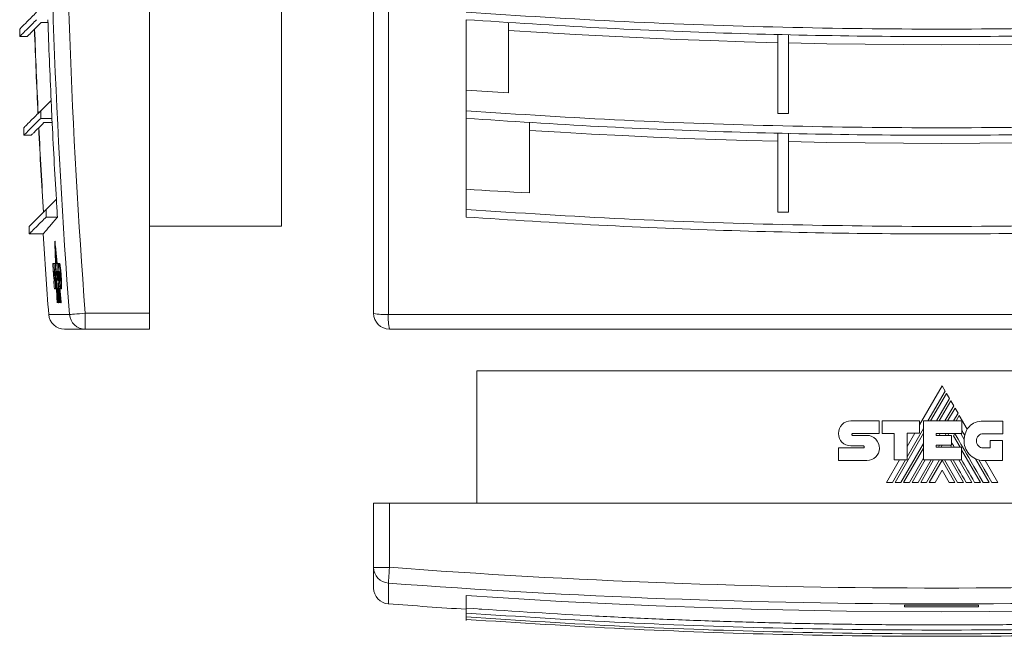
# Model space of a CAD drawing. Header units: millimetres. Extents: x 14 to 371, y 8 to 281.
# Tile 1 of 4: x 15 to 201, y 8 to 125. Entities that reach past the tile are written whole.
import ezdxf

# ---------------------------------------------------------------- set-up
doc = ezdxf.new("R2010")
doc.units = ezdxf.units.MM
doc.linetypes.add('PHANTOM', pattern=[12.7, 6.35, -1.27, 1.27, -1.27, 1.27, -1.27])
doc.layers.add('___VS___', color=7, linetype='Continuous', lineweight=15)

msp = doc.modelspace()

# ---------------------------------------------------------------- linework, layer by layer
at = {"color": 7, "linetype": 'Continuous', "lineweight": 15}
for p, q in [((39.59, 69.31), (39.59, 278.31)), ((82.01, 69.31), (82.01, 278.31)), ((84.79, 278.54), (84.79, 69.09)), ((64.59, 261.81), (64.59, 85.81)), ((99.51, 124.86), (99.51, 109.59)), ((15.02, 123.08), (15.02, 121.67)), ((19.08, 124.32), (20.37, 124.32)), ((107.51, 111.03), (107.51, 124.32)), ((15.02, 121.67), (16.43, 121.67)), ((158.51, 107.14), (158.51, 122.1)), ((160.51, 122.06), (160.51, 107.1)), ((20.97, 109.59), (18.99, 107.61)), ((99.51, 109.59), (99.51, 107.61)), ((18.99, 107.61), (18.99, 106.19)), ((99.51, 107.61), (99.51, 106.19)), ((15.8, 104.42), (15.8, 103)), ((18.99, 106.19), (21.13, 106.19)), ((19.61, 105.4), (21.17, 105.4)), ((99.51, 106.19), (99.51, 90.87)), ((111.51, 92.09), (111.51, 105.4)), ((15.8, 103), (17.23, 103)), ((158.51, 88.46), (158.51, 103.44)), ((160.51, 103.4), (160.51, 88.42)), ((21.95, 90.87), (20.02, 88.94)), ((99.51, 90.87), (99.51, 88.94)), ((20.02, 88.94), (20.02, 87.53)), ((99.51, 88.94), (99.51, 87.53)), ((16.83, 85.75), (16.83, 84.34)), ((20.02, 87.53), (22.16, 87.53)), ((64.59, 85.81), (39.59, 85.81)), ((16.83, 84.34), (19.47, 84.34)), ((21.69, 82.98), (21.64, 82.98)), ((21.76, 82.36), (21.71, 82.36)), ((21.78, 82.08), (21.73, 82.08)), ((21.76, 82.08), (21.76, 82.36)), ((21.84, 81.46), (21.79, 81.46)), ((21.87, 81.19), (21.82, 81.19)), ((21.85, 81.19), (21.84, 81.46)), ((21.93, 80.57), (21.88, 80.57)), ((21.96, 80.29), (21.91, 80.29)), ((21.49, 78.76), (21.33, 78.76)), ((21.49, 78.76), (21.57, 78.76)), ((21.75, 78.75), (21.51, 78.75)), ((21.75, 78.75), (21.79, 78.75)), ((22.03, 78.74), (21.77, 78.74)), ((22.02, 79.66), (21.97, 79.66)), ((22.05, 79.4), (22, 79.4)), ((22.03, 78.74), (22.06, 78.74)), ((22.33, 78.73), (22.18, 78.73)), ((22.33, 78.73), (22.41, 78.73)), ((22.49, 78.75), (22.57, 78.75)), ((21.44, 77.23), (21.6, 77.23)), ((21.44, 77.1), (21.53, 77.1)), ((21.45, 77.03), (21.53, 77.03)), ((21.54, 77), (21.46, 77)), ((21.54, 77), (21.62, 77)), ((21.6, 77.23), (21.62, 77.23)), ((21.62, 77.23), (21.69, 77.23)), ((21.63, 76.53), (21.71, 76.53)), ((21.77, 77.25), (21.85, 77.25)), ((21.85, 77.25), (21.88, 77.25)), ((21.96, 77.22), (22.14, 77.22)), ((22.08, 76.97), (21.98, 76.97)), ((22.08, 76.97), (22.16, 75.82)), ((22.08, 76.97), (22.11, 76.97)), ((22.22, 76.2), (22.12, 77.22)), ((22.15, 76.95), (22.13, 76.95)), ((22.14, 77.75), (22.17, 77)), ((22.14, 77.22), (22.16, 77.22)), ((22.27, 76.95), (22.35, 76.95)), ((22.29, 77.2), (22.43, 77.2)), ((22.43, 77.2), (22.46, 77.2)), ((22.57, 76.97), (22.65, 76.97)), ((22.64, 78.04), (22.72, 78.04)), ((21.63, 75.48), (21.48, 75.48)), ((21.54, 75.74), (21.61, 75.74)), ((21.73, 75.43), (21.81, 75.43)), ((21.91, 75.65), (22, 74.39)), ((22.06, 75.82), (22.16, 75.82)), ((22.16, 75.82), (22.2, 75.82)), ((22.23, 75.59), (22.17, 76.17)), ((22.25, 75.59), (22.27, 75.59)), ((22.3, 76.35), (22.38, 76.35)), ((22.3, 75.27), (22.39, 74.03)), ((22.36, 75.74), (22.44, 75.74)), ((22.39, 76.39), (22.46, 75.49)), ((22.48, 76.39), (22.39, 76.39)), ((22.46, 75.49), (22.41, 75.49)), ((22.48, 76.39), (22.51, 76.39)), ((22.6, 76.35), (22.68, 76.35)), ((22.66, 75.72), (22.74, 75.72)), ((22.8, 76.35), (22.88, 76.35)), ((22.88, 74.65), (22.96, 74.65)), ((21.59, 73.97), (21.75, 73.97)), ((21.75, 73.97), (21.83, 73.97)), ((21.78, 74.39), (21.86, 74.39)), ((21.92, 74.03), (22, 74.03)), ((22, 74.39), (22.02, 74.39)), ((22, 74.03), (22.03, 74.03)), ((22.1, 74.03), (22.36, 74.03)), ((22.27, 74.01), (22.26, 74.01)), ((22.62, 71.31), (22.33, 74.03)), ((22.36, 74.03), (22.39, 74.03)), ((22.68, 71.31), (22.39, 74.03)), ((22.74, 71.31), (22.42, 74.26)), ((22.78, 71.31), (22.5, 73.93)), ((22.8, 71.31), (22.51, 74.03)), ((22.52, 73.96), (22.66, 73.96)), ((22.66, 73.96), (22.74, 73.96)), ((22.82, 73.95), (22.9, 73.95)), ((22.09, 71.31), (22.13, 71.31)), ((22.31, 71.31), (22.35, 71.31)), ((22.8, 71.31), (22.84, 71.31)), ((22.89, 71.31), (22.84, 71.31)), ((27.43, 69.31), (27.43, 66.31)), ((27.43, 69.31), (39.59, 69.31)), ((39.59, 69.31), (39.59, 66.31)), ((84.79, 69.09), (294.24, 69.09)), ((27.43, 66.31), (23.51, 66.31)), ((39.59, 66.31), (27.43, 66.31)), ((294.01, 66.31), (85.01, 66.31)), ((101.51, 58.42), (101.51, 33.42)), ((101.51, 58.42), (277.51, 58.42)), ((189.61, 55.59), (185.34, 48.21)), ((186.9, 48.95), (190.18, 54.61)), ((190.43, 54.17), (187.41, 48.95)), ((190.18, 54.61), (189.61, 55.59)), ((190.98, 53.21), (190.43, 54.17)), ((188.52, 48.95), (190.98, 53.21)), ((191.23, 52.78), (189.02, 48.95)), ((191.79, 51.81), (191.23, 52.78)), ((190.14, 48.95), (191.79, 51.81)), ((192.04, 51.38), (190.64, 48.95)), ((191.77, 48.95), (192.61, 50.39)), ((192.61, 50.39), (192.04, 51.38)), ((172.34, 48.98), (177.7, 48.98)), ((177.7, 48.98), (177.7, 46.59)), ((178.23, 46.59), (178.23, 48.97)), ((178.23, 48.97), (185.34, 48.97)), ((185.34, 48.97), (185.34, 46.61)), ((186.06, 41.58), (186.06, 48.95)), ((186.06, 48.95), (193.33, 48.95)), ((192.85, 49.97), (192.26, 48.95)), ((194.34, 47.39), (192.85, 49.97)), ((193.33, 48.95), (193.33, 46.57)), ((197.39, 48.93), (201.12, 48.93)), ((201.12, 48.93), (201.12, 46.54)), ((180.7, 37.32), (186.06, 46.61)), ((182.97, 42.13), (186.06, 47.49)), ((185.34, 46.61), (182.97, 46.61)), ((182.97, 41.58), (182.97, 46.61)), ((184.42, 46.61), (182.97, 44.1)), ((172.65, 46.59), (177.7, 46.59)), ((172.66, 46.22), (175.38, 46.22)), ((180.54, 46.59), (178.23, 46.59)), ((180.54, 41.58), (180.54, 46.59)), ((188.48, 46.57), (193.33, 46.57)), ((188.48, 46.57), (188.48, 46.18)), ((188.48, 46.18), (191.37, 46.18)), ((189.04, 46.18), (189.26, 46.57)), ((190.16, 46.18), (190.39, 46.57)), ((190.66, 46.18), (190.88, 46.57)), ((191.37, 46.18), (191.37, 44.37)), ((191.77, 46.14), (192.01, 46.57)), ((191.77, 46.14), (193, 44.01)), ((193.13, 46.57), (193.77, 45.47)), ((201.12, 46.54), (197.39, 46.54)), ((198.67, 43.85), (198.67, 45.27)), ((198.67, 45.27), (201.04, 45.27)), ((201.04, 45.27), (201.04, 41.47)), ((169.99, 43.84), (174.7, 43.84)), ((174.7, 44.24), (172.35, 44.24)), ((181.81, 37.32), (186.06, 44.69)), ((182.32, 37.32), (186.06, 43.82)), ((188.48, 44.37), (191.37, 44.37)), ((188.48, 44.37), (188.48, 44.01)), ((188.48, 44.01), (193.29, 44.01)), ((188.91, 44.01), (189.12, 44.37)), ((189.41, 44.01), (189.62, 44.37)), ((191.17, 44.37), (191.38, 44.01)), ((193.29, 41.58), (193.29, 44.01)), ((193.29, 43.51), (196.87, 37.32)), ((197.39, 43.85), (198.67, 43.85)), ((175.38, 41.48), (169.99, 41.48)), ((181.51, 41.58), (179.05, 37.32)), ((180.19, 37.32), (182.65, 41.58)), ((180.54, 41.58), (182.97, 41.58)), ((183.42, 37.32), (186.06, 41.9)), ((183.93, 37.32), (186.38, 41.58)), ((185.04, 37.32), (187.5, 41.58)), ((185.55, 37.32), (188, 41.58)), ((186.06, 41.58), (193.29, 41.58)), ((186.66, 37.32), (189.12, 41.58)), ((187.16, 37.32), (189.6, 41.55)), ((192.03, 37.32), (189.6, 41.55)), ((192.54, 37.32), (190.07, 41.58)), ((191.17, 41.58), (193.64, 37.32)), ((192.78, 41.58), (195.25, 37.32)), ((195.89, 41.8), (198.48, 37.32)), ((201.04, 41.47), (197.41, 41.47)), ((200.16, 37.32), (197.76, 41.47)), ((189.6, 39.62), (188.26, 37.32)), ((189.6, 39.62), (190.92, 37.32)), ((82.01, 21.25), (82.01, 33.42)), ((82.01, 33.42), (85.01, 33.42)), ((294.01, 33.42), (85.01, 33.42)), ((85.01, 33.42), (85.01, 21.25)), ((82.01, 21.25), (85.01, 21.25)), ((82.01, 17.33), (82.01, 21.25)), ((99.51, 15.93), (99.51, 13.54)), ((99.51, 13.54), (99.51, 12.58)), ((101.97, 13.37), (102.47, 13.34)), ((182.51, 14.12), (182.51, 13.76)), ((196.51, 13.76), (196.51, 14.12)), ((99.51, 12.58), (99.51, 11.86)), ((99.51, 11.86), (99.51, 11.4)), ((99.51, 11.4), (99.51, 11.18))]:
    msp.add_line(p, q, dxfattribs=at)
at = {"color": 8, "linetype": 'Continuous', "lineweight": 15}
for p, q in [((20.52, 69.09), (24.45, 69.09)), ((84.79, 18.27), (84.79, 14.34))]:
    msp.add_line(p, q, dxfattribs=at)
at = {"color": 7, "linetype": 'Continuous', "lineweight": 15, "flags": 128}
for points in [[(107.51, 122.84), (113.88, 122.43), (120.24, 122.06), (126.61, 121.72), (132.99, 121.41), (139.37, 121.14), (145.75, 120.9), (152.13, 120.69), (158.51, 120.51)], [(160.51, 120.46), (167.76, 120.32), (175.01, 120.21), (182.26, 120.15), (189.51, 120.12), (196.76, 120.15), (204.02, 120.21), (211.26, 120.32), (218.51, 120.46)], [(107.51, 111.03), (106.51, 111.09), (105.51, 111.15), (104.51, 111.2), (103.51, 111.26), (102.51, 111.32), (101.51, 111.38), (100.51, 111.44), (99.51, 111.5)], [(158.51, 107.14), (158.76, 107.14), (159.01, 107.13), (159.26, 107.13), (159.51, 107.12), (159.76, 107.12), (160.01, 107.11), (160.26, 107.11), (160.51, 107.1)], [(111.51, 103.91), (117.38, 103.56), (123.25, 103.23), (129.12, 102.93), (134.99, 102.66), (140.87, 102.41), (146.75, 102.19), (152.63, 102.01), (158.51, 101.85)], [(160.51, 101.8), (167.76, 101.65), (175.01, 101.54), (182.26, 101.48), (189.51, 101.46), (196.76, 101.48), (204.02, 101.54), (211.26, 101.65), (218.51, 101.8)], [(111.51, 92.09), (110.01, 92.17), (108.51, 92.25), (107.01, 92.33), (105.51, 92.42), (104.01, 92.5), (102.51, 92.59), (101.01, 92.68), (99.51, 92.77)], [(158.51, 88.46), (158.76, 88.46), (159.01, 88.45), (159.26, 88.45), (159.51, 88.44), (159.76, 88.44), (160.01, 88.43), (160.26, 88.43), (160.51, 88.42)], [(21.71, 82.36), (21.7, 82.44), (21.69, 82.51), (21.68, 82.59), (21.67, 82.67), (21.67, 82.75), (21.66, 82.83), (21.65, 82.9), (21.64, 82.98)], [(21.64, 82.98), (21.66, 82.39), (21.68, 81.8), (21.7, 81.22), (21.72, 80.63), (21.75, 80.04), (21.77, 79.45), (21.79, 78.86), (21.79, 78.75)], [(21.76, 82.36), (21.75, 82.44), (21.74, 82.51), (21.73, 82.59), (21.72, 82.67), (21.72, 82.75), (21.71, 82.83), (21.7, 82.9), (21.69, 82.98)], [(21.83, 78.74), (21.82, 79.19), (21.8, 79.65), (21.78, 80.1), (21.77, 80.55), (21.75, 81), (21.74, 81.45), (21.72, 81.91), (21.71, 82.36)], [(21.79, 81.46), (21.79, 81.54), (21.78, 81.62), (21.77, 81.69), (21.76, 81.77), (21.76, 81.85), (21.75, 81.92), (21.74, 82), (21.73, 82.08)], [(21.73, 82.08), (21.75, 81.66), (21.76, 81.24), (21.78, 80.83), (21.79, 80.41), (21.8, 79.99), (21.82, 79.58), (21.83, 79.16), (21.85, 78.74)], [(21.84, 81.46), (21.84, 81.54), (21.83, 81.62), (21.82, 81.69), (21.81, 81.77), (21.81, 81.85), (21.8, 81.92), (21.79, 82), (21.78, 82.08)], [(21.89, 78.74), (21.88, 79.08), (21.86, 79.42), (21.85, 79.76), (21.84, 80.1), (21.83, 80.44), (21.82, 80.78), (21.8, 81.12), (21.79, 81.46)], [(21.88, 80.57), (21.87, 80.64), (21.87, 80.72), (21.86, 80.8), (21.85, 80.88), (21.84, 80.95), (21.84, 81.03), (21.83, 81.11), (21.82, 81.19)], [(21.82, 81.19), (21.83, 80.88), (21.84, 80.58), (21.85, 80.27), (21.86, 79.96), (21.87, 79.66), (21.88, 79.35), (21.9, 79.05), (21.91, 78.74)], [(21.93, 80.57), (21.92, 80.64), (21.92, 80.72), (21.91, 80.8), (21.9, 80.88), (21.89, 80.95), (21.89, 81.03), (21.88, 81.11), (21.87, 81.19)], [(21.95, 78.74), (21.94, 78.97), (21.93, 79.2), (21.92, 79.43), (21.91, 79.65), (21.91, 79.88), (21.9, 80.11), (21.89, 80.34), (21.88, 80.57)], [(21.97, 79.66), (21.96, 79.74), (21.96, 79.82), (21.95, 79.9), (21.94, 79.98), (21.93, 80.06), (21.93, 80.14), (21.92, 80.21), (21.91, 80.29)], [(21.91, 80.29), (21.92, 80.1), (21.92, 79.9), (21.93, 79.71), (21.94, 79.52), (21.94, 79.32), (21.95, 79.13), (21.96, 78.94), (21.96, 78.74)], [(21.94, 80.29), (21.94, 80.34), (21.93, 80.57)], [(22.02, 79.66), (22.01, 79.74), (22.01, 79.82), (22, 79.9), (21.99, 79.98), (21.98, 80.06), (21.98, 80.14), (21.97, 80.21), (21.96, 80.29)], [(22, 78.74), (22, 78.86), (22, 78.97), (21.99, 79.09), (21.99, 79.2), (21.98, 79.32), (21.98, 79.43), (21.98, 79.55), (21.97, 79.66)], [(22, 79.4), (22, 79.31), (22, 79.23), (22.01, 79.15), (22.01, 79.07), (22.01, 78.99), (22.02, 78.91), (22.02, 78.82), (22.02, 78.74)], [(22.13, 78.12), (22.12, 78.16), (22.1, 78.36), (22.08, 78.57), (22.06, 78.78), (22.04, 78.98), (22.02, 79.19), (22, 79.4)], [(22.03, 79.4), (22.03, 79.43), (22.03, 79.55), (22.02, 79.66)], [(22.14, 78.53), (22.13, 78.57), (22.11, 78.78), (22.09, 78.98), (22.07, 79.19), (22.05, 79.4)], [(22.06, 78.74), (22.07, 78.6), (22.08, 78.45), (22.09, 78.31), (22.1, 78.16), (22.11, 78.04)], [(22.41, 78.73), (22.42, 78.54), (22.43, 78.35), (22.43, 78.31)], [(21.36, 77.22), (21.36, 77.22), (21.36, 77.22), (21.36, 77.22), (21.36, 77.22), (21.36, 77.22), (21.36, 77.22), (21.36, 77.22), (21.36, 77.22)], [(21.85, 77.25), (21.86, 77.05), (21.86, 76.85), (21.87, 76.65), (21.88, 76.45), (21.89, 76.25), (21.9, 76.05), (21.9, 75.85), (21.91, 75.65)], [(22, 74.39), (21.98, 74.82), (21.97, 75.24), (21.95, 75.67), (21.93, 76.1), (21.92, 76.53), (21.9, 76.83)], [(21.98, 76.97), (21.98, 77), (21.97, 77.03), (21.97, 77.06), (21.97, 77.1), (21.97, 77.13), (21.97, 77.16), (21.96, 77.19), (21.96, 77.22)], [(21.99, 77.22), (21.99, 77.19), (22, 77.16), (22, 77.13), (22, 77.1), (22, 77.06), (22, 77.03), (22.01, 77), (22.01, 76.97)], [(22.01, 76.97), (22.01, 77), (22.01, 77.03), (22.01, 77.06), (22.01, 77.1), (22.01, 77.13), (22, 77.16), (22, 77.19), (22, 77.22)], [(22.02, 77.22), (22.02, 77.19), (22.02, 77.16), (22.02, 77.13), (22.02, 77.1), (22.03, 77.06), (22.03, 77.03), (22.03, 77), (22.03, 76.97)], [(22.07, 76.97), (22.07, 77), (22.07, 77.03), (22.07, 77.06), (22.06, 77.1), (22.06, 77.13), (22.06, 77.16), (22.06, 77.19), (22.06, 77.22)], [(22.08, 77.22), (22.08, 77.19), (22.08, 77.16), (22.08, 77.13), (22.08, 77.1), (22.08, 77.06), (22.08, 77.03), (22.09, 77), (22.09, 76.97)], [(22.11, 76.97), (22.12, 76.87), (22.13, 76.77), (22.13, 76.67), (22.14, 76.57), (22.15, 76.47), (22.15, 76.37), (22.16, 76.27), (22.17, 76.17)], [(22.13, 76.95), (22.13, 76.98), (22.13, 77.02), (22.12, 77.05), (22.12, 77.08), (22.12, 77.12), (22.12, 77.15), (22.12, 77.19), (22.12, 77.22)], [(22.27, 75.59), (22.25, 75.76), (22.23, 75.93), (22.22, 76.1), (22.2, 76.27), (22.18, 76.44), (22.16, 76.61), (22.15, 76.78), (22.13, 76.95)], [(21.94, 76.27), (21.96, 75.77), (21.99, 75.02), (22.02, 74.28), (22.05, 73.54), (22.08, 72.8), (22.12, 72.06), (22.15, 71.31)], [(22.19, 71.31), (22.16, 71.9), (22.13, 72.49), (22.11, 73.08), (22.09, 73.67), (22.06, 74.26), (22.04, 74.84), (22.03, 75.04)], [(22.08, 75.59), (22.07, 75.62), (22.07, 75.65), (22.07, 75.68), (22.07, 75.7), (22.07, 75.73), (22.06, 75.76), (22.06, 75.79), (22.06, 75.82)], [(22.09, 75.82), (22.09, 75.79), (22.09, 75.76), (22.1, 75.73), (22.1, 75.7), (22.1, 75.68), (22.1, 75.65), (22.1, 75.62), (22.11, 75.59)], [(22.12, 75.59), (22.12, 75.62), (22.12, 75.65), (22.12, 75.68), (22.12, 75.7), (22.12, 75.73), (22.11, 75.76), (22.11, 75.79), (22.11, 75.82)], [(22.13, 75.82), (22.13, 75.79), (22.13, 75.76), (22.13, 75.73), (22.13, 75.7), (22.14, 75.68), (22.14, 75.65), (22.14, 75.62), (22.14, 75.59)], [(22.21, 75.59), (22.21, 75.62), (22.2, 75.65), (22.2, 75.68), (22.2, 75.7), (22.19, 75.73), (22.19, 75.76), (22.19, 75.79), (22.19, 75.82)], [(21.98, 74.03), (21.99, 73.69), (22.01, 73.35), (22.02, 73.01), (22.04, 72.67), (22.05, 72.33), (22.06, 71.99), (22.08, 71.65), (22.09, 71.31)], [(22.13, 71.31), (22.12, 71.65), (22.1, 71.99), (22.09, 72.33), (22.07, 72.67), (22.06, 73.01), (22.04, 73.35), (22.03, 73.69), (22.02, 74.03)], [(22.07, 74.48), (22.07, 74.43), (22.09, 73.91), (22.11, 73.39), (22.14, 72.87), (22.16, 72.35), (22.18, 71.83), (22.2, 71.31)], [(22.24, 71.31), (22.22, 71.68), (22.21, 72.04), (22.19, 72.41), (22.18, 72.77), (22.16, 73.14), (22.15, 73.5), (22.13, 73.87), (22.13, 74.03)], [(22.14, 74.03), (22.16, 73.69), (22.17, 73.35), (22.18, 73.01), (22.2, 72.67), (22.21, 72.33), (22.23, 71.99), (22.24, 71.65), (22.26, 71.31)], [(22.29, 71.31), (22.28, 71.65), (22.27, 71.99), (22.25, 72.33), (22.24, 72.67), (22.22, 73.01), (22.21, 73.35), (22.2, 73.69), (22.18, 74.03)], [(22.2, 74.03), (22.21, 73.69), (22.23, 73.35), (22.24, 73.01), (22.25, 72.67), (22.27, 72.33), (22.28, 71.99), (22.3, 71.65), (22.31, 71.31)], [(22.35, 71.31), (22.34, 71.65), (22.32, 71.99), (22.31, 72.33), (22.29, 72.67), (22.28, 73.01), (22.27, 73.35), (22.25, 73.69), (22.24, 74.03)], [(22.54, 71.31), (22.5, 71.65), (22.47, 71.99), (22.43, 72.33), (22.4, 72.66), (22.36, 73), (22.33, 73.34), (22.29, 73.68), (22.26, 74.01)], [(22.26, 74.01), (22.27, 73.68), (22.28, 73.34), (22.3, 73), (22.31, 72.66), (22.32, 72.33), (22.34, 71.99), (22.35, 71.65), (22.37, 71.31)], [(22.27, 74.03), (22.31, 73.69), (22.34, 73.35), (22.38, 73.01), (22.41, 72.67), (22.45, 72.33), (22.49, 71.99), (22.52, 71.65), (22.56, 71.31)], [(22.6, 71.31), (22.56, 71.65), (22.53, 71.99), (22.49, 72.33), (22.45, 72.67), (22.42, 73.01), (22.38, 73.35), (22.35, 73.69), (22.31, 74.03)], [(22.35, 72.78), (22.36, 72.6), (22.38, 72.41), (22.4, 72.23), (22.42, 72.05), (22.44, 71.86), (22.46, 71.68), (22.48, 71.5), (22.5, 71.31)], [(22.41, 71.31), (22.4, 71.5), (22.39, 71.68), (22.38, 71.86), (22.38, 72.05), (22.37, 72.23), (22.36, 72.41), (22.35, 72.6), (22.35, 72.78)], [(22.84, 71.31), (22.81, 71.64), (22.77, 71.98), (22.74, 72.31), (22.7, 72.64), (22.67, 72.97), (22.63, 73.3), (22.6, 73.63), (22.56, 73.96)], [(22.89, 71.31), (22.86, 71.64), (22.82, 71.98), (22.79, 72.31), (22.75, 72.64), (22.72, 72.97), (22.68, 73.3), (22.65, 73.63), (22.61, 73.96)], [(22.7, 74.46), (22.71, 74.27), (22.74, 73.96)], [(22.46, 71.31), (22.45, 71.5), (22.44, 71.68), (22.43, 71.86), (22.43, 72)], [(27.43, 69.31), (26.88, 69.27), (26.34, 69.23), (25.84, 69.19), (25.4, 69.16), (25.03, 69.13), (24.74, 69.11), (24.54, 69.1), (24.45, 69.09)], [(199.03, 37.32), (198.28, 38.62), (197.57, 39.83), (197.06, 40.73), (196.57, 41.57)], [(85.01, 21.25), (84.97, 20.7), (84.93, 20.16), (84.89, 19.66), (84.86, 19.22), (84.83, 18.85), (84.81, 18.56), (84.8, 18.37), (84.79, 18.27)], [(279.51, 15.93), (261.55, 14.82), (243.57, 13.96), (225.56, 13.34), (207.54, 12.97), (189.51, 12.84), (171.49, 12.97), (153.47, 13.34), (135.46, 13.96), (117.47, 14.82), (99.51, 15.93)]]:
    msp.add_lwpolyline(points, dxfattribs=at)
at = {"color": 7, "linetype": 'Continuous', "lineweight": 15}
for centre, radius, start, end in [((1416.59, 173.81), 1396.08, 175.69801, 184.30199), ((1416.59, 173.81), 1393.09, 175.69801, 184.30199), ((1416.59, 173.81), 1397.1, 182.008, 182.63494), ((1416.59, 173.81), 1399.7, 182.07826, 182.73176), ((1416.59, 173.81), 1399.66, 182.07662, 182.73016), ((1416.59, 173.81), 1397.1, 182.63494, 182.7742), ((1416.59, 173.81), 1399.7, 182.84229, 183.49765), ((1416.59, 173.81), 1399.66, 182.84071, 183.4961), ((1416.59, 173.81), 1397.1, 182.7742, 183.40341), ((1416.59, 173.81), 1397.1, 183.40341, 183.5409), ((1416.59, 173.81), 1400, 183.66315, 184.28991), ((1416.59, 173.81), 1398.33, 183.89771, 183.96049), ((1416.59, 173.81), 1398.32, 183.89802, 183.96053), ((1416.59, 173.81), 1398.08, 183.89868, 183.96068), ((1416.59, 173.81), 1398.06, 183.89927, 184.09265), ((1416.59, 173.81), 1397.8, 183.89999, 183.96253), ((1416.59, 173.81), 1397.51, 183.90134, 183.96415), ((1416.59, 173.81), 1398.24, 183.96075, 184.09211), ((1416.59, 173.81), 1398.16, 183.96045, 184.09234), ((1416.59, 173.81), 1398.57, 184.03178, 184.09377), ((1416.59, 173.81), 1397.8, 184.02954, 184.0934), ((1416.59, 173.81), 1397.51, 183.99726, 184.09715), ((23.51, 69.31), 3, 184.2899, 270), ((27.44, 69.31), 3, 184.2016, 269.927), ((84.13, 78.26), 9.2, 256.669, 274.0862), ((85.01, 69.31), 3, 180, 270), ((93.96, 68.43), 9.2, 175.9148, 193.3299), ((197.83, 45.3), 4.06, 149.0381, 166.8386), ((197.41, 45.13), 3.66, 174.6401, 270), ((85.01, 21.26), 3, 180.0729, 265.7984), ((189.51, 1410.42), 1393.09, 265.69801, 274.30199), ((85.01, 17.33), 3, 180, 265.7101), ((189.51, 1410.42), 1396.08, 265.69801, 274.30199), ((189.51, 1410.42), 1400, 265.71009, 266.31416), ((189.51, 1410.42), 1396.32, 269.71276, 270.28724), ((189.51, 1410.42), 1396.67, 269.71284, 270.28716)]:
    msp.add_arc(centre, radius, start, end, dxfattribs=at)
for points, knots in [([(18.21, 126.27), (17.57, 125.64), (16.29, 124.36), (15.23, 123.3), (15.09, 123.16), (15.02, 123.08)], [0, 0, 0, 0, 0.3334008, 0.6666103, 1, 1, 1, 1]), ([(15.08, 121.73), (15.06, 121.72), (15.01, 121.67), (15.5, 122.15), (16.49, 123.14), (17.63, 124.29), (18.21, 124.86)], [0, 0, 0, 0, 0.120099, 0.41362, 0.706962, 1, 1, 1, 1]), ([(279.51, 126.27), (269.54, 125.63), (249.58, 124.35), (219.56, 123.33), (189.51, 122.96), (159.46, 123.33), (129.44, 124.35), (109.49, 125.63), (99.51, 126.27)], [0, 0, 0, 0, 0.1667, 0.333305, 0.5, 0.666697, 0.833301, 1, 1, 1, 1]), ([(99.51, 124.86), (107.88, 124.31), (124.63, 123.22), (149.83, 122.21), (175.08, 121.67), (200.74, 121.63), (226.79, 122.13), (253.2, 123.15), (270.74, 124.29), (279.51, 124.86)], [0, 0, 0, 0, 0.139855, 0.279852, 0.419935, 0.56005, 0.70681, 0.853481, 1, 1, 1, 1]), ([(16.43, 121.67), (16.44, 121.68), (16.45, 121.69), (16.65, 121.89), (17.16, 122.4), (17.93, 123.17), (18.69, 123.93), (19.08, 124.32)], [0, 0, 0, 0, 0.0961025, 0.3153249, 0.5345473, 0.7672212, 1, 1, 1, 1]), ([(18.99, 107.61), (18.35, 106.97), (17.07, 105.69), (16.01, 104.63), (15.87, 104.49), (15.8, 104.42)], [0, 0, 0, 0, 0.3334008, 0.6666103, 1, 1, 1, 1]), ([(279.51, 107.61), (269.54, 106.97), (249.58, 105.69), (219.56, 104.66), (189.51, 104.3), (159.46, 104.66), (129.44, 105.69), (109.49, 106.97), (99.51, 107.61)], [0, 0, 0, 0, 0.1667, 0.333305, 0.5, 0.666697, 0.833301, 1, 1, 1, 1]), ([(15.86, 103.07), (15.85, 103.05), (15.8, 103), (16.28, 103.48), (17.27, 104.48), (18.42, 105.62), (18.99, 106.19)], [0, 0, 0, 0, 0.120099, 0.41362, 0.706962, 1, 1, 1, 1]), ([(17.23, 103.02), (17.22, 103.02), (17.18, 102.98), (17.36, 103.15), (17.78, 103.57), (18.49, 104.29), (19.24, 105.03), (19.61, 105.4)], [0, 0, 0, 0, 0.037223, 0.267718, 0.498214, 0.749048, 1, 1, 1, 1]), ([(99.51, 106.19), (107.88, 105.65), (124.63, 104.55), (149.83, 103.55), (175.08, 103), (200.74, 102.96), (226.79, 103.47), (253.2, 104.48), (270.74, 105.62), (279.51, 106.19)], [0, 0, 0, 0, 0.139855, 0.279852, 0.419935, 0.56005, 0.70681, 0.853481, 1, 1, 1, 1]), ([(20.02, 88.94), (19.38, 88.3), (18.11, 87.03), (17.04, 85.96), (16.9, 85.82), (16.83, 85.75)], [0, 0, 0, 0, 0.333401, 0.66661, 1, 1, 1, 1]), ([(279.51, 88.94), (269.54, 88.3), (249.58, 87.02), (219.56, 86), (189.51, 85.63), (159.46, 86), (129.44, 87.02), (109.49, 88.3), (99.51, 88.94)], [0, 0, 0, 0, 0.1667, 0.333305, 0.5, 0.666697, 0.833301, 1, 1, 1, 1]), ([(16.89, 84.4), (16.88, 84.38), (16.83, 84.33), (17.31, 84.82), (18.3, 85.81), (19.45, 86.96), (20.02, 87.53)], [0, 0, 0, 0, 0.1200995, 0.4136199, 0.7069623, 1, 1, 1, 1]), ([(19.48, 84.37), (19.48, 84.36), (19.46, 84.34), (19.67, 84.59), (20.09, 85.08), (20.68, 85.79), (21.38, 86.6), (21.9, 87.22), (22.16, 87.53)], [0, 0, 0, 0, 0.09848, 0.298204, 0.497928, 0.697652, 0.848811, 1, 1, 1, 1]), ([(99.51, 87.53), (107.88, 86.98), (124.63, 85.89), (149.83, 84.88), (175.08, 84.33), (200.74, 84.3), (226.79, 84.8), (253.2, 85.82), (270.74, 86.96), (279.51, 87.53)], [0, 0, 0, 0, 0.139855, 0.279852, 0.419935, 0.56005, 0.70681, 0.853481, 1, 1, 1, 1]), ([(21.33, 78.76), (21.32, 78.75), (21.31, 78.72), (21.3, 78.53), (21.31, 78.37), (21.31, 78.31)], [0, 0, 0, 0, 0.370668, 0.78541, 1, 1, 1, 1]), ([(21.31, 78.31), (21.31, 78.19), (21.32, 77.93), (21.34, 77.54), (21.36, 77.3), (21.36, 77.22)], [0, 0, 0, 0, 0.3854959, 0.8183235, 1, 1, 1, 1]), ([(22.18, 78.73), (22.17, 78.7), (22.14, 78.66), (22.13, 78.39), (22.13, 78.19), (22.13, 78.09)], [0, 0, 0, 0, 0.5124604, 0.7502975, 1, 1, 1, 1]), ([(22.49, 78.75), (22.48, 78.73), (22.45, 78.69), (22.43, 78.4), (22.43, 78.13), (22.43, 78.04)], [0, 0, 0, 0, 0.3691637, 0.7842103, 1, 1, 1, 1]), ([(22.64, 78.04), (22.62, 78.19), (22.57, 78.52), (22.52, 78.72), (22.5, 78.74), (22.49, 78.75)], [0, 0, 0, 0, 0.3688968, 0.8018353, 1, 1, 1, 1]), ([(22.57, 78.75), (22.58, 78.73), (22.62, 78.69), (22.67, 78.4), (22.71, 78.13), (22.72, 78.04)], [0, 0, 0, 0, 0.369197, 0.784536, 1, 1, 1, 1]), ([(21.36, 77.22), (21.38, 77.02), (21.4, 76.73), (21.43, 76.38), (21.45, 76.23), (21.45, 76.16)], [0, 0, 0, 0, 0.506943, 0.747393, 1, 1, 1, 1]), ([(21.44, 77.2), (21.44, 77.21), (21.44, 77.22), (21.44, 77.23), (21.44, 77.23), (21.44, 77.23)], [0, 0, 0, 0, 0.516994, 0.750627, 1, 1, 1, 1]), ([(21.44, 77.1), (21.44, 77.12), (21.44, 77.14), (21.44, 77.18), (21.44, 77.19), (21.44, 77.2)], [0, 0, 0, 0, 0.45617, 0.723246, 1, 1, 1, 1]), ([(21.45, 77.03), (21.45, 77.03), (21.45, 77.05), (21.45, 77.08), (21.45, 77.1), (21.44, 77.1)], [0, 0, 0, 0, 0.390677, 0.832507, 1, 1, 1, 1]), ([(21.46, 77), (21.46, 77), (21.46, 77), (21.45, 77.01), (21.45, 77.02), (21.45, 77.03)], [0, 0, 0, 0, 0.367717, 0.767715, 1, 1, 1, 1]), ([(21.53, 77.1), (21.53, 77.09), (21.53, 77.07), (21.53, 77.04), (21.53, 77.03), (21.53, 77.03)], [0, 0, 0, 0, 0.390658, 0.828184, 1, 1, 1, 1]), ([(21.63, 76.53), (21.61, 76.63), (21.59, 76.84), (21.56, 76.98), (21.55, 76.99), (21.54, 77)], [0, 0, 0, 0, 0.3640402, 0.8012793, 1, 1, 1, 1]), ([(21.62, 77), (21.63, 76.98), (21.65, 76.96), (21.68, 76.77), (21.7, 76.6), (21.71, 76.53)], [0, 0, 0, 0, 0.364678, 0.766021, 1, 1, 1, 1]), ([(21.73, 75.43), (21.71, 75.59), (21.69, 75.93), (21.65, 76.3), (21.63, 76.48), (21.63, 76.53)], [0, 0, 0, 0, 0.392167, 0.836858, 1, 1, 1, 1]), ([(21.71, 76.53), (21.72, 76.41), (21.75, 76.14), (21.78, 75.74), (21.8, 75.49), (21.81, 75.43)], [0, 0, 0, 0, 0.392244, 0.834424, 1, 1, 1, 1]), ([(22.13, 78.09), (22.13, 78.06), (22.13, 78.01), (22.13, 77.89), (22.13, 77.81), (22.14, 77.75)], [0, 0, 0, 0, 0.250942, 0.501885, 1, 1, 1, 1]), ([(22.17, 77), (22.17, 76.96), (22.18, 76.88), (22.19, 76.72), (22.19, 76.6), (22.2, 76.52)], [0, 0, 0, 0, 0.255335, 0.510661, 1, 1, 1, 1]), ([(22.2, 76.52), (22.22, 76.26), (22.26, 75.73), (22.33, 74.99), (22.4, 74.41), (22.47, 74.03), (22.5, 73.99), (22.52, 73.96)], [0, 0, 0, 0, 0.2029531, 0.4059378, 0.6094006, 0.8130733, 1, 1, 1, 1]), ([(22.27, 76.95), (22.27, 77), (22.27, 77.12), (22.28, 77.19), (22.29, 77.2), (22.29, 77.2)], [0, 0, 0, 0, 0.369613, 0.797029, 1, 1, 1, 1]), ([(22.3, 76.35), (22.29, 76.43), (22.28, 76.62), (22.27, 76.82), (22.27, 76.92), (22.27, 76.95)], [0, 0, 0, 0, 0.385032, 0.829623, 1, 1, 1, 1]), ([(22.37, 77.2), (22.36, 77.19), (22.35, 77.18), (22.35, 77.08), (22.35, 76.98), (22.35, 76.95)], [0, 0, 0, 0, 0.369773, 0.786361, 1, 1, 1, 1]), ([(22.35, 76.95), (22.35, 76.88), (22.36, 76.74), (22.37, 76.52), (22.38, 76.39), (22.38, 76.35)], [0, 0, 0, 0, 0.3853689, 0.8139541, 1, 1, 1, 1]), ([(22.43, 78.04), (22.44, 77.86), (22.45, 77.46), (22.48, 76.84), (22.5, 76.46), (22.51, 76.35)], [0, 0, 0, 0, 0.386056, 0.816351, 1, 1, 1, 1]), ([(22.59, 77.23), (22.59, 77.22), (22.58, 77.2), (22.57, 77.1), (22.57, 77), (22.57, 76.97)], [0, 0, 0, 0, 0.36764, 0.782803, 1, 1, 1, 1]), ([(22.57, 76.97), (22.57, 76.9), (22.58, 76.75), (22.59, 76.53), (22.6, 76.39), (22.6, 76.35)], [0, 0, 0, 0, 0.387401, 0.815918, 1, 1, 1, 1]), ([(22.65, 76.97), (22.64, 77.02), (22.62, 77.14), (22.61, 77.22), (22.6, 77.22), (22.59, 77.23)], [0, 0, 0, 0, 0.368952, 0.802492, 1, 1, 1, 1]), ([(22.8, 76.35), (22.79, 76.59), (22.75, 77.1), (22.69, 77.68), (22.65, 77.96), (22.64, 78.04)], [0, 0, 0, 0, 0.3839105, 0.8260643, 1, 1, 1, 1]), ([(22.71, 76.35), (22.7, 76.43), (22.69, 76.62), (22.67, 76.83), (22.65, 76.94), (22.65, 76.97)], [0, 0, 0, 0, 0.384111, 0.826206, 1, 1, 1, 1]), ([(22.72, 78.04), (22.74, 77.86), (22.79, 77.46), (22.85, 76.84), (22.88, 76.46), (22.88, 76.35)], [0, 0, 0, 0, 0.384075, 0.819175, 1, 1, 1, 1]), ([(21.45, 76.16), (21.47, 76.06), (21.49, 75.84), (21.52, 75.75), (21.53, 75.74), (21.54, 75.74)], [0, 0, 0, 0, 0.395441, 0.868559, 1, 1, 1, 1]), ([(21.61, 75.74), (21.61, 75.73), (21.61, 75.73), (21.61, 75.72), (21.61, 75.7), (21.61, 75.7)], [0, 0, 0, 0, 0.346274, 0.740872, 1, 1, 1, 1]), ([(21.61, 75.7), (21.62, 75.69), (21.62, 75.66), (21.62, 75.62), (21.62, 75.6), (21.62, 75.6)], [0, 0, 0, 0, 0.445555, 0.931782, 1, 1, 1, 1]), ([(21.62, 75.6), (21.62, 75.59), (21.63, 75.56), (21.63, 75.53), (21.63, 75.52), (21.63, 75.51)], [0, 0, 0, 0, 0.4008, 0.870239, 1, 1, 1, 1]), ([(21.63, 75.51), (21.63, 75.51), (21.63, 75.49), (21.63, 75.48), (21.63, 75.48), (21.63, 75.48)], [0, 0, 0, 0, 0.356249, 0.786552, 1, 1, 1, 1]), ([(21.78, 74.39), (21.77, 74.5), (21.77, 74.72), (21.75, 75.1), (21.73, 75.34), (21.73, 75.43)], [0, 0, 0, 0, 0.363436, 0.774898, 1, 1, 1, 1]), ([(21.81, 75.43), (21.81, 75.29), (21.84, 74.98), (21.85, 74.63), (21.86, 74.45), (21.86, 74.39)], [0, 0, 0, 0, 0.362977, 0.799784, 1, 1, 1, 1]), ([(22.36, 75.74), (22.35, 75.8), (22.33, 75.95), (22.31, 76.17), (22.3, 76.31), (22.3, 76.35)], [0, 0, 0, 0, 0.385621, 0.816258, 1, 1, 1, 1]), ([(22.41, 75.49), (22.4, 75.49), (22.39, 75.51), (22.37, 75.61), (22.36, 75.7), (22.36, 75.74)], [0, 0, 0, 0, 0.3667916, 0.7824769, 1, 1, 1, 1]), ([(22.38, 76.35), (22.39, 76.26), (22.4, 76.07), (22.42, 75.87), (22.43, 75.76), (22.44, 75.74)], [0, 0, 0, 0, 0.385224, 0.836344, 1, 1, 1, 1]), ([(22.51, 76.35), (22.53, 76.11), (22.57, 75.59), (22.63, 75.02), (22.66, 74.73), (22.67, 74.65)], [0, 0, 0, 0, 0.383529, 0.827936, 1, 1, 1, 1]), ([(22.6, 76.35), (22.61, 76.26), (22.62, 76.07), (22.64, 75.86), (22.66, 75.75), (22.66, 75.72)], [0, 0, 0, 0, 0.385946, 0.833896, 1, 1, 1, 1]), ([(22.66, 75.72), (22.67, 75.67), (22.68, 75.55), (22.7, 75.48), (22.71, 75.47), (22.72, 75.47)], [0, 0, 0, 0, 0.366316, 0.796752, 1, 1, 1, 1]), ([(22.67, 74.65), (22.69, 74.51), (22.74, 74.18), (22.79, 73.98), (22.82, 73.96), (22.82, 73.95)], [0, 0, 0, 0, 0.368488, 0.799409, 1, 1, 1, 1]), ([(22.74, 75.72), (22.73, 75.79), (22.73, 75.94), (22.72, 76.16), (22.71, 76.3), (22.71, 76.35)], [0, 0, 0, 0, 0.38545, 0.81583, 1, 1, 1, 1]), ([(22.72, 75.47), (22.72, 75.47), (22.73, 75.49), (22.74, 75.6), (22.74, 75.69), (22.74, 75.72)], [0, 0, 0, 0, 0.370334, 0.785226, 1, 1, 1, 1]), ([(22.88, 74.65), (22.88, 74.84), (22.87, 75.24), (22.84, 75.85), (22.81, 76.23), (22.8, 76.35)], [0, 0, 0, 0, 0.384141, 0.813857, 1, 1, 1, 1]), ([(22.82, 73.95), (22.84, 73.97), (22.86, 74.01), (22.88, 74.3), (22.88, 74.57), (22.88, 74.65)], [0, 0, 0, 0, 0.370917, 0.788021, 1, 1, 1, 1]), ([(22.88, 76.35), (22.9, 76.11), (22.93, 75.59), (22.95, 75.02), (22.96, 74.74), (22.96, 74.65)], [0, 0, 0, 0, 0.3838698, 0.8257118, 1, 1, 1, 1]), ([(22.96, 74.65), (22.96, 74.5), (22.96, 74.18), (22.93, 73.98), (22.91, 73.96), (22.9, 73.95)], [0, 0, 0, 0, 0.370746, 0.798637, 1, 1, 1, 1]), ([(21.75, 73.97), (21.76, 73.98), (21.78, 74.01), (21.78, 74.19), (21.78, 74.35), (21.78, 74.39)], [0, 0, 0, 0, 0.38561, 0.84502, 1, 1, 1, 1]), ([(21.86, 74.39), (21.86, 74.3), (21.86, 74.1), (21.85, 73.98), (21.84, 73.97), (21.83, 73.97)], [0, 0, 0, 0, 0.386443, 0.8035, 1, 1, 1, 1]), ([(279.51, 13.54), (278.57, 13.48), (273.83, 13.14), (265.29, 12.6), (253.89, 11.97), (242.49, 11.44), (232.98, 11.09), (223.46, 10.8), (213.94, 10.57), (202.51, 10.4), (191.08, 10.34), (179.65, 10.38), (168.22, 10.52), (156.8, 10.76), (145.38, 11.1), (133.97, 11.55), (118.67, 12.28), (107.19, 13.04), (99.51, 13.54)], [0, 0, 0, 0, 0.015848, 0.079243, 0.142637, 0.206031, 0.269425, 0.301122, 0.364516, 0.427911, 0.491305, 0.554699, 0.618094, 0.681488, 0.744882, 0.808276, 0.871671, 1, 1, 1, 1]), ([(279.51, 12.58), (269.54, 11.94), (249.58, 10.66), (219.56, 9.63), (189.51, 9.27), (159.46, 9.63), (129.44, 10.66), (109.49, 11.94), (99.51, 12.58)], [0, 0, 0, 0, 0.1667, 0.333305, 0.5, 0.666697, 0.833301, 1, 1, 1, 1]), ([(279.51, 11.86), (269.54, 11.22), (249.58, 9.94), (219.56, 8.92), (189.51, 8.55), (159.46, 8.92), (129.44, 9.94), (109.49, 11.22), (99.51, 11.86)], [0, 0, 0, 0, 0.1667, 0.333305, 0.5, 0.666697, 0.833301, 1, 1, 1, 1]), ([(279.51, 11.4), (269.54, 10.76), (249.58, 9.48), (219.56, 8.45), (189.51, 8.08), (159.46, 8.45), (129.44, 9.48), (109.49, 10.76), (99.51, 11.4)], [0, 0, 0, 0, 0.1667, 0.333305, 0.5, 0.666697, 0.833301, 1, 1, 1, 1])]:
    msp.add_open_spline(points, degree=3, knots=knots, dxfattribs=at)
for points in [[(170.68, 48.27), (171.11, 48.71), (171.69, 48.98), (172.34, 48.98)], [(194.76, 47.92), (195.37, 48.54), (196.25, 48.93), (197.39, 48.93)], [(169.99, 46.57), (169.99, 47.23), (170.26, 47.83), (170.68, 48.27)], [(193.87, 46.22), (193.66, 46.59), (193.48, 46.9), (193.33, 47.16)], [(194.34, 47.39), (194.46, 47.58), (194.6, 47.76), (194.76, 47.92)], [(170.61, 44.91), (170.22, 45.3), (169.98, 45.85), (169.99, 46.57)], [(172.35, 44.24), (171.67, 44.26), (171.05, 44.48), (170.61, 44.91)], [(172.56, 46.53), (172.52, 46.49), (172.5, 46.44), (172.5, 46.38)], [(172.5, 46.38), (172.5, 46.34), (172.52, 46.29), (172.55, 46.26)], [(172.55, 46.26), (172.58, 46.23), (172.62, 46.22), (172.66, 46.22)], [(172.65, 46.59), (172.61, 46.59), (172.58, 46.57), (172.56, 46.53)], [(175.38, 46.22), (176.03, 46.22), (176.61, 45.94), (177.04, 45.49)], [(177.04, 45.49), (177.46, 45.04), (177.73, 44.43), (177.73, 43.76)], [(191.89, 44.01), (191.66, 44.41), (191.49, 44.72), (191.37, 44.93)], [(197.38, 37.32), (193.97, 43.2), (192.18, 46.28), (192.03, 46.57)], [(193.77, 45.47), (193.78, 45.73), (193.82, 45.98), (193.87, 46.22)], [(196.47, 46.15), (196.24, 45.9), (196.09, 45.57), (196.09, 45.2)], [(196.09, 45.2), (196.09, 44.83), (196.24, 44.49), (196.47, 44.25)], [(197.39, 46.54), (197.03, 46.54), (196.71, 46.39), (196.47, 46.15)], [(174.81, 44.19), (174.78, 44.22), (174.74, 44.24), (174.7, 44.24)], [(174.7, 43.84), (174.75, 43.84), (174.79, 43.86), (174.81, 43.89)], [(174.87, 44.03), (174.87, 44.09), (174.84, 44.14), (174.81, 44.19)], [(174.81, 43.89), (174.85, 43.93), (174.87, 43.98), (174.87, 44.03)], [(177.73, 43.76), (177.73, 43.11), (177.47, 42.54), (177.05, 42.14)], [(196.47, 44.25), (196.71, 44), (197.03, 43.85), (197.39, 43.85)], [(177.05, 42.14), (176.63, 41.73), (176.03, 41.48), (175.38, 41.48)], [(194.15, 37.32), (193.11, 39.11), (192.29, 40.53), (191.68, 41.58)], [(195.76, 37.32), (194.78, 39.02), (193.96, 40.44), (193.29, 41.59)]]:
    msp.add_open_spline(points, degree=3, dxfattribs=at)
at = {"layer": '___VS___', "linetype": 'PHANTOM'}
for p, q in [((169.99, 43.84), (169.99, 41.48)), ((179.05, 37.32), (180.19, 37.32)), ((180.7, 37.32), (181.81, 37.32)), ((182.32, 37.32), (183.42, 37.32)), ((183.93, 37.32), (185.04, 37.32)), ((185.55, 37.32), (186.66, 37.32)), ((187.16, 37.32), (188.26, 37.32)), ((190.92, 37.32), (192.03, 37.32)), ((192.54, 37.32), (193.64, 37.32)), ((194.15, 37.32), (195.25, 37.32)), ((195.76, 37.32), (196.87, 37.32)), ((197.38, 37.32), (198.48, 37.32)), ((199.03, 37.32), (200.16, 37.32))]:
    msp.add_line(p, q, dxfattribs=at)

doc.saveas('drawing.dxf')
